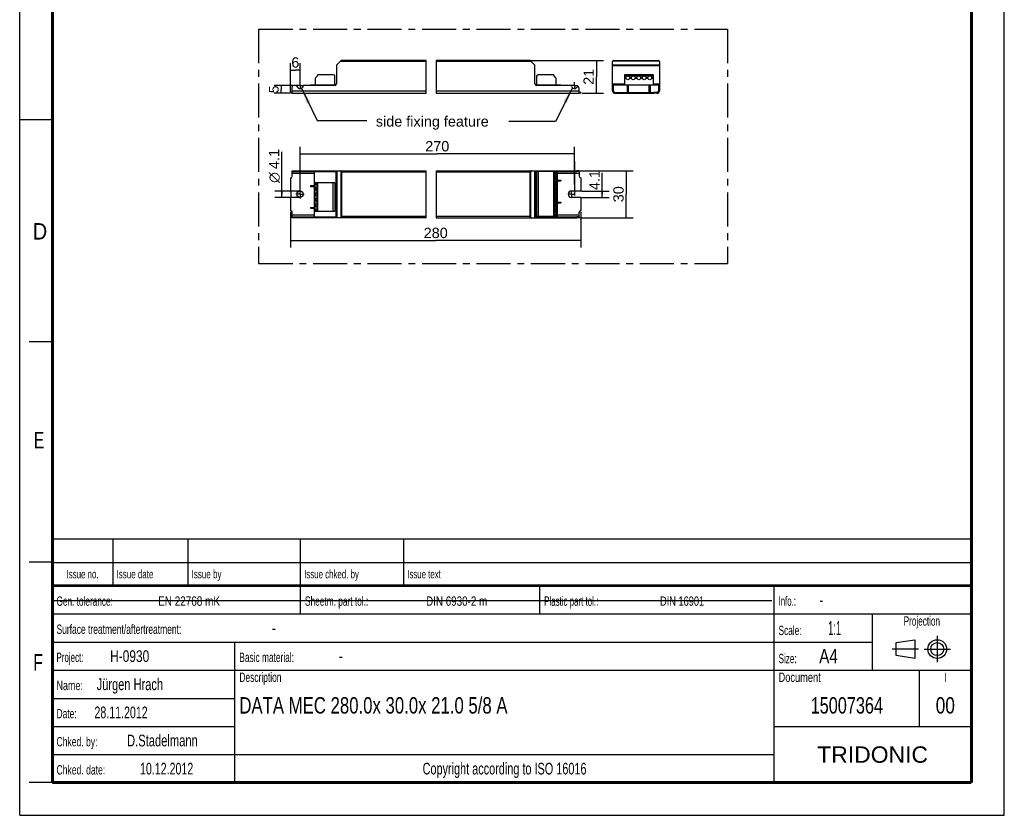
# Model space of a CAD drawing. Header units: millimetres. Extents: x 0 to 210, y 0 to 297.
# Tile 1 of 2: x 0 to 210, y 0 to 170. Entities that reach past the tile are written whole.
import ezdxf
from ezdxf.enums import TextEntityAlignment as Align

# ---------------------------------------------------------------- set-up
doc = ezdxf.new("R2010")
doc.units = ezdxf.units.MM
doc.header["$LTSCALE"] = 19.36
doc.linetypes.add('CENTER', pattern=[0.6, 0.375, -0.075, 0.075, -0.075])
doc.layers.get('0').update_dxf_attribs({"linetype": 'CONTINUOUS'})
for name, color, linetype in [('DEFAULT_1', 7, 'CENTER'), ('Z_AXIS', 7, 'CONTINUOUS'), ('Z_DIM_2D', 7, 'CONTINUOUS'), ('Z_NOTICE', 7, 'CONTINUOUS')]:
    doc.layers.add(name, color=color, linetype=linetype)
doc.styles.get("Standard").update_dxf_attribs({"font": 'txt', "width": 0.7})
doc.styles.add('TEXTSTYLE_2', font='txt', dxfattribs={"width": 0.75})
doc.styles.add('TEXTSTYLE_3', font='helveticaneueltw1g-ltcn.otf')
doc.styles.add('TEXTSTYLE_4', font='gdt', dxfattribs={"width": 0.7})
doc.styles.add('TEXTSTYLE_5', font='arial.ttf')
doc.dimstyles.new('DIMSTYLE_1', dxfattribs={"dimtxt": 2.2, "dimasz": 3.5, "dimexe": 0.18, "dimexo": 0.0625, "dimgap": 0.09, "dimtad": 1, "dimdec": 1, "dimlfac": 3, "dimdsep": 46, "dimtxsty": 'TEXTSTYLE_3', "dimblk": '_FILLED', "dimblk1": '_FILLED', "dimblk2": '_FILLED', "dimcen": 0.09, "dimclrt": 5, "dimadec": 0, "dimazin": 0, "dimtp": 0.1, "dimtm": 0.1, "dimtfac": 1, "dimtdec": 1, "dimtofl": 0, "dimtmove": 0, "dimatfit": 3, "dimldrblk": '_FILLED', "dimfxl": 1, "dimtolj": 1, "dimarcsym": 0})
doc.dimstyles.new('DIMSTYLE_2', dxfattribs={"dimtxt": 2.2, "dimasz": 3.5, "dimexe": 0.18, "dimexo": 0.0625, "dimgap": 0.09, "dimtad": 1, "dimdec": 1, "dimlfac": 3, "dimdsep": 46, "dimtxsty": 'TEXTSTYLE_3', "dimblk": '_FILLED', "dimblk1": '_FILLED', "dimblk2": '_FILLED', "dimcen": 0.09, "dimclrt": 5, "dimadec": 0, "dimazin": 0, "dimtp": 0.2, "dimtm": 0.2, "dimtfac": 1, "dimtdec": 1, "dimtofl": 0, "dimtmove": 0, "dimatfit": 3, "dimldrblk": '_FILLED', "dimfxl": 1, "dimtolj": 1, "dimarcsym": 0})
doc.dimstyles.new('DIMSTYLE_3', dxfattribs={"dimtxt": 2.2, "dimasz": 3.5, "dimexe": 0.18, "dimexo": 0.0625, "dimgap": 0.09, "dimtad": 1, "dimdec": 1, "dimlfac": 3, "dimdsep": 46, "dimtxsty": 'TEXTSTYLE_3', "dimblk": '_FILLED', "dimblk1": '_FILLED', "dimblk2": '_FILLED', "dimcen": 0.09, "dimclrt": 5, "dimadec": 0, "dimazin": 0, "dimtp": 0.5, "dimtm": 0.5, "dimtfac": 1, "dimtdec": 1, "dimtofl": 0, "dimtmove": 0, "dimatfit": 3, "dimldrblk": '_FILLED', "dimfxl": 1, "dimtolj": 1, "dimarcsym": 0})
doc.dimstyles.new('DIMSTYLE_4', dxfattribs={"dimtxt": 2.1, "dimasz": 3.5, "dimexe": 0.18, "dimexo": 0.0625, "dimgap": 0.09, "dimtad": 1, "dimdec": 1, "dimlfac": 3, "dimdsep": 46, "dimtxsty": 'TEXTSTYLE_3', "dimblk": '_FILLED', "dimblk1": '_FILLED', "dimblk2": '_FILLED', "dimcen": 0.09, "dimclrt": 5, "dimadec": 0, "dimazin": 0, "dimtp": 0.1, "dimtm": 0.1, "dimtfac": 1, "dimtdec": 1, "dimtofl": 0, "dimtmove": 0, "dimatfit": 3, "dimldrblk": '_FILLED', "dimfxl": 1, "dimtolj": 1, "dimarcsym": 0})
doc.dimstyles.get("Standard").update_dxf_attribs({"dimtxt": 3.5, "dimasz": 3.5, "dimexe": 0.18, "dimexo": 0.0625, "dimgap": 0.09, "dimtad": 1, "dimdec": 1, "dimdsep": 46, "dimtxsty": 'STANDARD', "dimblk": '_FILLED', "dimblk1": '_FILLED', "dimblk2": '_FILLED', "dimcen": 0.09, "dimclrt": 5, "dimadec": 0, "dimazin": 0, "dimtol": 1, "dimtp": 0.1, "dimtm": 0.1, "dimtfac": 1, "dimtdec": 1, "dimtofl": 0, "dimtmove": 0, "dimatfit": 3, "dimldrblk": '_FILLED', "dimfxl": 1, "dimtolj": 1, "dimarcsym": 0})

# ---------------------------------------------------------------- blocks, each defined once
blk = doc.blocks.new('SYMBOL_2_BL0', base_point=(192.31, 35.47))
at = {"color": 2, "linetype": 'CONTINUOUS'}
for p, q in [((186.91, 36.87), (190.91, 37.47)), ((186.91, 34.07), (186.91, 36.87)), ((190.91, 37.47), (190.91, 33.47)), ((190.91, 33.47), (186.91, 34.07))]:
    blk.add_line(p, q, dxfattribs=at)
for radius in [2, 1.4]:
    blk.add_circle((195.71, 35.47), radius, dxfattribs=at)
at = {"layer": 'DEFAULT_1', "color": 2, "linetype": 'CENTER'}
for p, q in [((195.71, 38.27), (195.71, 32.67)), ((191.71, 35.47), (186.11, 35.47)), ((192.91, 35.47), (198.5, 35.47))]:
    blk.add_line(p, q, dxfattribs=at)
blk = doc.blocks.new('*D0')
at = {"layer": 'Z_DIM_2D', "color": 2, "linetype": 'CONTINUOUS'}
for p, q in [((124.25, 132.52), (124.25, 137.09)), ((119.83, 133.2), (125.75, 133.2)), ((124.25, 133.2), (124.25, 132.52)), ((124.25, 131.84), (124.25, 132.52)), ((119.8, 131.84), (125.75, 131.84))]:
    blk.add_line(p, q, dxfattribs=at)
at = {"layer": 'Z_DIM_2D', "color": 5, "linetype": 'CONTINUOUS', "style": 'TEXTSTYLE_3'}
blk.add_text('4.1', height=2.2, rotation=90, dxfattribs=at).set_placement((123.7, 133.4))
blk = doc.blocks.new('_FILLED')
at = {"color": 0, "linetype": 'BYBLOCK'}
blk.add_solid([(0, 0), (-1, 0.125), (-1, -0.125)], dxfattribs=at)
blk = doc.blocks.new('_NONE')
blk = doc.blocks.new('*D1')
at = {"layer": 'Z_DIM_2D', "color": 2, "linetype": 'CONTINUOUS'}
for p, q in [((55.91, 132.52), (55.91, 141.58)), ((59.79, 133.2), (54.41, 133.2)), ((55.91, 133.2), (55.91, 132.52)), ((55.91, 131.84), (55.91, 132.52)), ((59.79, 131.84), (54.41, 131.84))]:
    blk.add_line(p, q, dxfattribs=at)
at = {"layer": 'Z_DIM_2D', "color": 5, "linetype": 'CONTINUOUS'}
for s, style, p in [('4.1', 'TEXTSTYLE_3', (55.36, 137.89)), ('n', 'TEXTSTYLE_4', (55.36, 134.95))]:
    blk.add_text(s, height=2.2, rotation=90, dxfattribs=dict(at, style=style)).set_placement(p)
blk = doc.blocks.new('*D2')
at = {"layer": 'Z_DIM_2D', "color": 2, "linetype": 'CONTINUOUS'}
for p, q in [((109.05, 161.07), (124.5, 161.07)), ((123, 161.07), (123, 157.57)), ((123, 154.07), (123, 157.57)), ((119.96, 154.07), (124.5, 154.07))]:
    blk.add_line(p, q, dxfattribs=at)
at = {"layer": 'Z_DIM_2D', "color": 5, "linetype": 'CONTINUOUS', "style": 'TEXTSTYLE_3'}
blk.add_text('21', height=2.2, rotation=90, dxfattribs=at).set_placement((122.45, 157.57), align=Align.CENTER)
blk = doc.blocks.new('*D3')
at = {"layer": 'Z_DIM_2D', "color": 2, "linetype": 'CONTINUOUS'}
for p, q in [((57.79, 154.34), (57.79, 160.49)), ((59.79, 156.38), (59.79, 160.49)), ((57.79, 158.99), (58.79, 158.99)), ((59.79, 158.99), (58.79, 158.99))]:
    blk.add_line(p, q, dxfattribs=at)
at = {"layer": 'Z_DIM_2D', "color": 5, "linetype": 'CONTINUOUS', "style": 'TEXTSTYLE_3'}
blk.add_text('6', height=2.2, dxfattribs=at).set_placement((58.79, 159.54), align=Align.CENTER)
blk = doc.blocks.new('*D4')
at = {"layer": 'Z_DIM_2D', "color": 2, "linetype": 'CONTINUOUS'}
for p, q in [((57.79, 128.79), (57.79, 121.12)), ((119.67, 128.79), (119.67, 121.12)), ((57.79, 122.62), (88.73, 122.62)), ((119.67, 122.62), (88.73, 122.62))]:
    blk.add_line(p, q, dxfattribs=at)
at = {"layer": 'Z_DIM_2D', "color": 5, "linetype": 'CONTINUOUS', "style": 'TEXTSTYLE_3'}
blk.add_text('280', height=2.2, dxfattribs=at).set_placement((88.73, 123.17), align=Align.CENTER)
blk = doc.blocks.new('*D5')
at = {"layer": 'Z_DIM_2D', "color": 2, "linetype": 'CONTINUOUS'}
for p, q in [((119.5, 137.52), (130.86, 137.52)), ((129.36, 137.52), (129.36, 132.52)), ((129.36, 127.52), (129.36, 132.52)), ((119.49, 127.52), (130.86, 127.52))]:
    blk.add_line(p, q, dxfattribs=at)
at = {"layer": 'Z_DIM_2D', "color": 5, "linetype": 'CONTINUOUS', "style": 'TEXTSTYLE_3'}
blk.add_text('30', height=2.2, rotation=90, dxfattribs=at).set_placement((128.81, 132.52), align=Align.CENTER)
blk = doc.blocks.new('*D6')
at = {"layer": 'Z_DIM_2D', "color": 2, "linetype": 'CONTINUOUS'}
for p, q in [((59.79, 133.4), (59.79, 142.61)), ((59.79, 141.11), (89.06, 141.11)), ((118.33, 141.11), (89.06, 141.11)), ((118.33, 134.62), (118.33, 142.61))]:
    blk.add_line(p, q, dxfattribs=at)
at = {"layer": 'Z_DIM_2D', "color": 5, "linetype": 'CONTINUOUS', "style": 'TEXTSTYLE_3'}
blk.add_text('270', height=2.2, dxfattribs=at).set_placement((89.06, 141.66), align=Align.CENTER)
blk = doc.blocks.new('*D7')
at = {"layer": 'Z_DIM_2D', "color": 2, "linetype": 'CONTINUOUS'}
for p, q in [((58.26, 155.74), (54.27, 155.74)), ((55.77, 155.74), (55.77, 154.9)), ((57.65, 154.07), (54.27, 154.07)), ((55.77, 154.07), (55.77, 154.9))]:
    blk.add_line(p, q, dxfattribs=at)
at = {"layer": 'Z_DIM_2D', "color": 5, "linetype": 'CONTINUOUS', "style": 'TEXTSTYLE_3'}
blk.add_text('5', height=2.1, rotation=90, dxfattribs=at).set_placement((55.24, 154.9), align=Align.CENTER)

msp = doc.modelspace()

# ---------------------------------------------------------------- linework, layer by layer
at = {"color": 2, "linetype": 'CONTINUOUS'}
for p, q in [((0, 0), (0, 297)), ((210, 0), (210, 297)), ((86.707, 154.069), (86.707, 161.069)), ((88.818, 161.069), (88.818, 154.069)), ((0, 148.5), (7, 148.5)), ((86.707, 127.52), (86.707, 137.52)), ((88.818, 137.52), (88.818, 127.52)), ((7, 101), (2, 101)), ((6.914, 48.96), (6.914, 58.96)), ((6.914, 58.96), (202.914, 58.96)), ((19.914, 48.96), (19.914, 58.96)), ((35.914, 48.96), (35.914, 58.96)), ((59.914, 48.96), (59.914, 58.96)), ((81.914, 48.96), (81.914, 58.96)), ((202.914, 48.96), (202.914, 58.96)), ((7, 54), (2, 54)), ((6.914, 53.96), (202.914, 53.96)), ((6.914, 6.96), (6.914, 48.96)), ((6.914, 48.96), (202.914, 48.96)), ((6.914, 48.96), (202.914, 48.96)), ((59.914, 42.96), (59.914, 48.96)), ((110.914, 42.96), (110.914, 48.96)), ((160.914, 6.96), (160.914, 48.96)), ((202.914, 6.96), (202.914, 48.96)), ((6.914, 42.96), (202.914, 42.96)), ((181.914, 30.96), (181.914, 42.96)), ((6.914, 36.96), (181.914, 36.96)), ((45.914, 6.96), (45.914, 36.96)), ((6.914, 30.96), (202.914, 30.96)), ((191.914, 18.96), (191.914, 30.96)), ((6.914, 24.96), (45.914, 24.96)), ((6.914, 18.96), (45.914, 18.96)), ((160.914, 18.96), (202.914, 18.96)), ((6.914, 12.96), (160.914, 12.96)), ((7, 7), (2, 7)), ((6.914, 6.96), (202.914, 6.96)), ((0, 0), (210, 0))]:
    msp.add_line(p, q, dxfattribs=at)
at = {"color": 7, "linetype": 'CONTINUOUS'}
for p, q in [((67.552, 159.972), (67.552, 156.069)), ((67.62, 160.137), (68.484, 161)), ((86.707, 161.069), (68.649, 161.069)), ((108.805, 161.069), (88.818, 161.069)), ((108.97, 161), (109.833, 160.137)), ((109.902, 156.069), (109.902, 159.972)), ((126.452, 154.602), (126.452, 160.835)), ((126.685, 161.069), (136.218, 161.069)), ((136.452, 160.835), (136.452, 154.602)), ((58.119, 154.069), (58.119, 155.402)), ((58.969, 155.735), (58.452, 155.735)), ((67.219, 155.735), (60.602, 155.735)), ((62.035, 155.769), (62.035, 155.735)), ((62.102, 155.835), (62.785, 155.835)), ((62.785, 155.885), (62.785, 155.735)), ((62.785, 155.885), (67.497, 155.885)), ((109.956, 155.885), (114.668, 155.885)), ((117.518, 155.735), (110.235, 155.735)), ((114.668, 155.885), (114.668, 155.735)), ((114.668, 155.835), (115.352, 155.835)), ((115.418, 155.735), (115.418, 155.769)), ((126.452, 155.735), (126.618, 155.735)), ((126.618, 154.602), (126.618, 155.885)), ((126.618, 155.885), (136.285, 155.885)), ((129.618, 154.235), (129.618, 155.835)), ((129.618, 155.835), (129.785, 155.835)), ((129.785, 155.835), (129.785, 154.235)), ((134.285, 155.835), (134.452, 155.835)), ((134.285, 154.235), (134.285, 155.835)), ((134.452, 155.835), (134.452, 154.235)), ((136.285, 154.602), (136.285, 155.885)), ((136.285, 155.735), (136.452, 155.735)), ((58.119, 154.069), (86.707, 154.069)), ((88.818, 154.069), (119.335, 154.069)), ((119.335, 154.069), (119.335, 155.158)), ((126.985, 154.235), (127.618, 154.235)), ((126.985, 154.069), (127.618, 154.069)), ((135.918, 154.235), (135.285, 154.235)), ((135.918, 154.069), (135.285, 154.069)), ((58.119, 136.353), (58.119, 137.52)), ((58.119, 137.52), (86.707, 137.52)), ((58.119, 137.353), (67.497, 137.353)), ((62.785, 137.353), (62.785, 127.686)), ((67.497, 127.686), (67.497, 137.353)), ((67.552, 137.52), (67.552, 127.52)), ((88.818, 137.52), (118.857, 137.52)), ((109.902, 137.52), (109.902, 127.52)), ((109.956, 137.353), (109.956, 127.686)), ((109.956, 137.353), (110.235, 137.353)), ((114.668, 137.353), (118.857, 137.353)), ((114.668, 137.353), (114.668, 127.686)), ((119.335, 137.353), (119.335, 136.353)), ((114.668, 135.52), (115.418, 135.52)), ((114.668, 135.353), (115.418, 135.353)), ((115.418, 135.52), (115.418, 135.353)), ((62.035, 134.353), (62.035, 134.186)), ((62.035, 134.353), (62.785, 134.353)), ((62.035, 134.186), (62.785, 134.186)), ((114.668, 130.853), (115.418, 130.853)), ((114.668, 130.686), (115.418, 130.686)), ((115.418, 130.853), (115.418, 130.686)), ((58.119, 127.52), (58.119, 128.686)), ((62.035, 129.686), (62.035, 129.52)), ((62.035, 129.686), (62.785, 129.686)), ((62.035, 129.52), (62.785, 129.52)), ((119.335, 127.686), (119.335, 128.686)), ((58.119, 127.686), (67.497, 127.686)), ((86.707, 127.52), (58.119, 127.52)), ((88.818, 127.52), (118.857, 127.52)), ((109.956, 127.686), (118.857, 127.686)), ((7.1, 45.829), (160.431, 45.819))]:
    msp.add_line(p, q, dxfattribs=at)
at = {"color": 9, "linetype": 'CONTINUOUS'}
for p, q in [((86.707, 160.835), (68.319, 160.835)), ((109.135, 160.835), (88.818, 160.835)), ((126.452, 160.137), (136.452, 160.137)), ((126.452, 159.972), (136.452, 159.972)), ((126.52, 161), (136.383, 161)), ((126.452, 156.069), (129.002, 156.069)), ((126.452, 155.402), (126.618, 155.402)), ((129.618, 155.769), (129.785, 155.769)), ((134.285, 155.769), (134.452, 155.769)), ((135.135, 156.069), (136.452, 156.069)), ((136.285, 155.402), (136.452, 155.402)), ((58.119, 154.602), (86.707, 154.602)), ((88.818, 154.602), (119.335, 154.602)), ((58.119, 136.986), (62.785, 136.986)), ((58.452, 137.52), (58.452, 137.353)), ((58.969, 137.353), (58.969, 137.52)), ((59.132, 137.353), (59.132, 137.52)), ((60.439, 137.52), (60.439, 137.353)), ((60.602, 137.52), (60.602, 137.353)), ((67.219, 137.52), (67.219, 137.353)), ((67.62, 137.52), (67.62, 127.52)), ((68.484, 137.451), (68.484, 127.588)), ((68.649, 137.286), (68.649, 127.753)), ((68.649, 137.286), (86.707, 137.286)), ((88.818, 137.286), (108.805, 137.286)), ((108.805, 137.286), (108.805, 127.753)), ((108.97, 137.451), (108.97, 127.588)), ((109.833, 137.52), (109.833, 127.52)), ((110.235, 137.37), (110.235, 137.52)), ((114.668, 136.986), (119.335, 136.986)), ((117.518, 137.353), (117.518, 137.52)), ((117.682, 137.353), (117.682, 137.52)), ((115.352, 135.52), (115.352, 135.353)), ((62.102, 134.353), (62.102, 134.186)), ((115.352, 130.853), (115.352, 130.686)), ((62.102, 129.686), (62.102, 129.52)), ((62.785, 128.053), (58.119, 128.053)), ((58.452, 127.686), (58.452, 127.52)), ((58.969, 127.52), (58.969, 127.686)), ((59.132, 127.52), (59.132, 127.686)), ((60.439, 127.686), (60.439, 127.52)), ((60.602, 127.686), (60.602, 127.52)), ((67.219, 127.686), (67.219, 127.52)), ((86.707, 127.753), (68.649, 127.753)), ((108.805, 127.753), (88.818, 127.753)), ((110.235, 127.52), (110.235, 127.686)), ((119.335, 128.053), (114.668, 128.053)), ((117.518, 127.52), (117.518, 127.686)), ((117.682, 127.52), (117.682, 127.686))]:
    msp.add_line(p, q, dxfattribs=at)
at = {"color": 7, "linetype": 'CONTINUOUS'}
for points, const_width in [([(7, 7), (7, 290)], 0.7), ([(203, 7), (203, 290)], 0.7), ([(7, 49), (203, 49)], 0.5), ([(7, 7), (203, 7)], 0.7)]:
    msp.add_lwpolyline(points, dxfattribs=dict(at, const_width=const_width))
for points in [[(68.484, 137.451), (68.462, 137.47), (68.439, 137.487), (68.412, 137.5), (68.383, 137.511), (68.352, 137.517), (68.319, 137.52)], [(68.535, 137.4), (68.508, 137.426), (68.484, 137.451)], [(68.649, 137.286), (68.62, 137.316), (68.591, 137.344), (68.535, 137.4)], [(108.919, 137.4), (108.863, 137.344), (108.834, 137.315), (108.805, 137.286)], [(108.97, 137.451), (108.945, 137.427), (108.919, 137.4)], [(109.135, 137.52), (109.102, 137.517), (109.071, 137.511), (109.042, 137.5), (109.015, 137.487), (108.991, 137.47), (108.97, 137.451)], [(68.319, 127.52), (68.352, 127.522), (68.383, 127.529), (68.412, 127.539), (68.439, 127.553), (68.462, 127.569), (68.484, 127.588)], [(68.535, 127.639), (68.509, 127.613), (68.484, 127.588)], [(68.649, 127.753), (68.62, 127.724), (68.591, 127.695), (68.535, 127.639)], [(108.805, 127.753), (108.834, 127.724), (108.863, 127.695), (108.919, 127.639)], [(108.919, 127.639), (108.945, 127.613), (108.97, 127.588)], [(108.97, 127.588), (108.991, 127.569), (109.015, 127.553), (109.042, 127.539), (109.071, 127.529), (109.102, 127.522), (109.135, 127.52)]]:
    msp.add_lwpolyline(points, dxfattribs=at)
for centre, radius, start, end in [((67.785, 159.972), 0.233, 135, 180), ((68.649, 160.835), 0.233, 90, 135), ((108.805, 160.835), 0.233, 45, 90), ((109.668, 159.972), 0.233, 0, 45), ((126.685, 160.835), 0.233, 90, 180), ((136.218, 160.835), 0.233, 0, 90), ((58.452, 155.402), 0.333, 90, 180), ((58.969, 155.569), 0.167, 11.53696, 90), ((59.785, 155.735), 0.667, 191.53696, 348.46304), ((60.602, 155.569), 0.167, 90, 168.46304), ((62.102, 155.769), 0.0667, 90, 180), ((67.219, 156.069), 0.333, 270, 360), ((110.235, 156.069), 0.333, 180, 270), ((115.352, 155.769), 0.0667, 0, 90), ((117.518, 155.569), 0.167, 11.53696, 90), ((118.335, 155.735), 0.667, 191.53696, 321.61591), ((126.985, 154.602), 0.533, 180, 270), ((126.985, 154.602), 0.367, 180, 270), ((135.918, 154.602), 0.533, 270, 360), ((135.918, 154.602), 0.367, 270, 360)]:
    msp.add_arc(centre, radius, start, end, dxfattribs=at)
at = {"layer": 'DEFAULT_1', "color": 5, "linetype": 'CENTER'}
for p, q in [((50.967, 167.757), (50.967, 117.744)), ((50.967, 167.757), (150.982, 167.757)), ((150.982, 167.757), (150.982, 117.744)), ((50.967, 117.744), (150.982, 117.744))]:
    msp.add_line(p, q, dxfattribs=at)
at = {"layer": 'Z_AXIS', "color": 7, "linetype": 'CONTINUOUS'}
for p, q in [((63.489, 157.79), (63.15, 157.45)), ((63.519, 157.952), (63.519, 157.86)), ((66.885, 158.019), (63.585, 158.019)), ((67.219, 155.885), (67.219, 157.685)), ((110.235, 157.685), (110.235, 155.885)), ((113.868, 158.019), (110.568, 158.019)), ((113.935, 157.86), (113.935, 157.952)), ((114.304, 157.449), (113.964, 157.789)), ((129.002, 158.019), (129.002, 155.885)), ((135.135, 158.019), (129.002, 158.019)), ((135.135, 158.019), (135.135, 155.885)), ((63.052, 157.214), (63.052, 155.885)), ((114.402, 155.885), (114.402, 157.214)), ((57.785, 154.069), (57.785, 154.235)), ((58.119, 154.235), (57.785, 154.235)), ((58.119, 154.069), (57.785, 154.069)), ((119.668, 154.235), (119.335, 154.235)), ((119.668, 154.069), (119.335, 154.069)), ((119.668, 154.235), (119.668, 154.069)), ((127.618, 154.235), (135.285, 154.235)), ((127.618, 154.069), (135.285, 154.069)), ((127.952, 154.069), (127.952, 154.235)), ((130.768, 154.069), (130.768, 154.235)), ((132.135, 154.069), (132.135, 154.235)), ((134.952, 154.069), (134.952, 154.235)), ((110.235, 137.37), (110.235, 127.736)), ((114.402, 137.37), (110.235, 137.37)), ((113.935, 137.37), (113.935, 127.736)), ((114.402, 127.736), (114.402, 137.37)), ((114.402, 137.353), (114.668, 137.353)), ((119.335, 137.52), (118.857, 137.52)), ((118.857, 137.353), (118.857, 137.52)), ((119.335, 137.353), (118.857, 137.353)), ((119.335, 137.52), (119.335, 137.353)), ((57.785, 136.02), (57.785, 133.203)), ((63.052, 128.836), (63.052, 134.97)), ((67.219, 134.97), (63.052, 134.97)), ((63.519, 128.836), (63.519, 134.97)), ((67.219, 134.97), (67.219, 128.836)), ((119.668, 136.02), (119.668, 133.203)), ((57.785, 133.203), (57.819, 133.203)), ((57.885, 131.903), (57.885, 133.136)), ((119.668, 133.203), (117.668, 133.203)), ((57.785, 131.836), (57.785, 129.02)), ((57.785, 131.836), (57.819, 131.836)), ((119.668, 131.836), (117.668, 131.836)), ((119.668, 131.836), (119.668, 129.02)), ((67.219, 128.836), (63.052, 128.836)), ((114.402, 127.736), (110.235, 127.736)), ((119.335, 127.686), (118.857, 127.686)), ((118.857, 127.52), (118.857, 127.686)), ((119.335, 127.52), (118.857, 127.52)), ((119.335, 127.686), (119.335, 127.52))]:
    msp.add_line(p, q, dxfattribs=at)
at = {"layer": 'Z_AXIS', "color": 9, "linetype": 'CONTINUOUS'}
for p, q in [((135.135, 157.952), (129.002, 157.952)), ((135.135, 157.86), (129.002, 157.86)), ((135.135, 157.79), (129.002, 157.79)), ((129.314, 157.45), (129.002, 157.45)), ((129.326, 157.214), (129.002, 157.214)), ((130.493, 157.214), (130.077, 157.214)), ((130.48, 157.45), (130.089, 157.45)), ((131.659, 157.214), (131.244, 157.214)), ((131.647, 157.45), (131.256, 157.45)), ((132.826, 157.214), (132.41, 157.214)), ((132.814, 157.45), (132.423, 157.45)), ((133.993, 157.214), (133.577, 157.214)), ((133.98, 157.45), (133.589, 157.45)), ((135.135, 157.214), (134.744, 157.214)), ((135.135, 157.45), (134.756, 157.45)), ((127.618, 154.235), (127.618, 154.069)), ((130.835, 154.235), (130.835, 154.069)), ((132.068, 154.235), (132.068, 154.069)), ((135.285, 154.235), (135.285, 154.069)), ((110.568, 137.37), (110.568, 127.736)), ((113.868, 137.37), (113.868, 127.736)), ((113.964, 137.37), (113.964, 127.736)), ((114.304, 137.37), (114.304, 136.974)), ((63.15, 134.658), (63.15, 134.97)), ((63.489, 128.836), (63.489, 134.97)), ((63.585, 128.836), (63.585, 134.97)), ((66.885, 128.836), (66.885, 134.97)), ((114.304, 136.232), (114.304, 135.807)), ((114.304, 135.066), (114.304, 134.641)), ((63.15, 133.491), (63.15, 133.882)), ((63.15, 132.324), (63.15, 132.715)), ((114.304, 133.899), (114.304, 133.474)), ((114.304, 132.732), (114.304, 132.307)), ((63.15, 131.158), (63.15, 131.549)), ((63.15, 129.991), (63.15, 130.382)), ((114.304, 131.566), (114.304, 131.141)), ((114.304, 130.399), (114.304, 129.974)), ((63.15, 128.836), (63.15, 129.215)), ((114.304, 129.232), (114.304, 128.807)), ((114.304, 128.066), (114.304, 127.736))]:
    msp.add_line(p, q, dxfattribs=at)
at = {"layer": 'Z_AXIS', "color": 7, "linetype": 'CENTER'}
for p, q in [((59.785, 155.735), (59.115, 155.735)), ((59.785, 155.735), (59.785, 156.406)), ((59.785, 155.735), (59.785, 155.065)), ((59.785, 155.735), (60.456, 155.735)), ((118.335, 155.735), (117.633, 155.735)), ((118.335, 155.735), (118.335, 156.437)), ((118.335, 155.735), (119.037, 155.735)), ((118.335, 155.735), (118.335, 155.033)), ((118.335, 139.52), (118.335, 131.306)), ((59.785, 132.52), (58.903, 132.52)), ((59.785, 132.52), (59.785, 133.402)), ((59.785, 132.52), (59.785, 131.637)), ((59.785, 132.52), (60.668, 132.52)), ((117.668, 132.52), (116.885, 132.52)), ((117.668, 132.52), (117.668, 133.303)), ((117.668, 132.52), (118.451, 132.52)), ((117.668, 132.52), (117.668, 131.737))]:
    msp.add_line(p, q, dxfattribs=at)
at = {"layer": 'Z_AXIS', "color": 7, "linetype": 'CONTINUOUS'}
for points in [[(114.304, 136.974), (114.263, 136.96), (114.226, 136.944), (114.191, 136.924), (114.16, 136.901), (114.132, 136.875), (114.107, 136.848), (114.085, 136.819), (114.066, 136.789), (114.051, 136.759), (114.039, 136.728), (114.03, 136.697), (114.023, 136.665), (114.019, 136.634), (114.018, 136.603)], [(114.018, 136.603), (114.019, 136.572), (114.023, 136.541), (114.03, 136.51), (114.039, 136.479), (114.051, 136.447), (114.066, 136.417), (114.085, 136.387), (114.107, 136.358), (114.132, 136.331), (114.16, 136.306), (114.191, 136.283), (114.226, 136.263), (114.263, 136.246), (114.304, 136.232)], [(114.371, 136.986), (114.364, 136.986), (114.348, 136.984), (114.327, 136.98), (114.304, 136.974)], [(114.402, 136.961), (114.4, 136.971), (114.395, 136.979), (114.388, 136.984), (114.377, 136.986), (114.371, 136.986)], [(63.052, 134.645), (63.053, 134.653), (63.055, 134.659), (63.059, 134.664), (63.065, 134.667), (63.073, 134.669), (63.082, 134.67)], [(63.082, 134.67), (63.095, 134.669), (63.111, 134.667)], [(63.111, 134.667), (63.129, 134.663), (63.15, 134.658)], [(63.15, 133.882), (63.196, 133.897), (63.238, 133.916), (63.277, 133.939), (63.312, 133.966), (63.343, 133.995), (63.369, 134.027), (63.392, 134.06), (63.411, 134.094), (63.426, 134.129), (63.438, 134.164), (63.446, 134.199), (63.45, 134.234), (63.452, 134.269), (63.45, 134.305), (63.446, 134.34), (63.438, 134.375), (63.426, 134.41), (63.411, 134.445), (63.393, 134.479), (63.37, 134.513), (63.343, 134.544), (63.312, 134.574), (63.277, 134.6), (63.239, 134.623), (63.196, 134.643), (63.15, 134.658)], [(114.304, 135.807), (114.263, 135.794), (114.226, 135.777), (114.191, 135.757), (114.16, 135.734), (114.132, 135.709), (114.107, 135.681), (114.085, 135.653), (114.066, 135.623), (114.051, 135.592), (114.039, 135.561), (114.03, 135.53), (114.023, 135.499), (114.019, 135.468), (114.018, 135.436)], [(114.018, 135.436), (114.019, 135.405), (114.023, 135.374), (114.03, 135.343), (114.039, 135.312), (114.051, 135.281), (114.066, 135.25), (114.085, 135.22), (114.107, 135.191), (114.132, 135.164), (114.16, 135.139), (114.191, 135.116), (114.226, 135.096), (114.263, 135.079), (114.304, 135.066)], [(114.304, 134.641), (114.263, 134.627), (114.226, 134.61), (114.191, 134.59), (114.16, 134.567), (114.132, 134.542), (114.107, 134.515), (114.085, 134.486), (114.066, 134.456), (114.051, 134.425), (114.039, 134.394), (114.03, 134.363), (114.023, 134.332), (114.019, 134.301), (114.018, 134.27)], [(114.304, 136.232), (114.318, 136.229), (114.332, 136.226), (114.344, 136.223), (114.355, 136.221), (114.366, 136.22), (114.371, 136.22)], [(114.371, 135.82), (114.364, 135.819), (114.348, 135.817), (114.327, 135.813), (114.304, 135.807)], [(114.304, 135.066), (114.318, 135.062), (114.332, 135.059), (114.344, 135.056), (114.355, 135.054), (114.366, 135.053), (114.371, 135.053)], [(114.371, 134.653), (114.364, 134.653), (114.348, 134.651), (114.327, 134.647), (114.304, 134.641)], [(114.371, 136.22), (114.375, 136.22), (114.383, 136.221), (114.389, 136.223), (114.395, 136.226), (114.398, 136.231), (114.401, 136.238), (114.402, 136.246)], [(114.402, 135.794), (114.4, 135.805), (114.395, 135.813), (114.388, 135.817), (114.377, 135.82), (114.371, 135.82)], [(114.371, 135.053), (114.375, 135.053), (114.383, 135.054), (114.389, 135.056), (114.395, 135.06), (114.398, 135.064), (114.401, 135.071), (114.402, 135.079)], [(114.402, 134.627), (114.4, 134.638), (114.395, 134.646), (114.388, 134.651), (114.377, 134.653), (114.371, 134.653)], [(63.082, 133.87), (63.073, 133.87), (63.065, 133.872), (63.059, 133.876), (63.055, 133.88), (63.053, 133.887), (63.052, 133.894)], [(63.052, 133.479), (63.053, 133.486), (63.055, 133.493), (63.059, 133.497), (63.065, 133.501), (63.073, 133.503), (63.082, 133.503)], [(63.082, 132.703), (63.073, 132.704), (63.065, 132.706), (63.059, 132.709), (63.055, 132.714), (63.053, 132.72), (63.052, 132.728)], [(63.052, 132.312), (63.053, 132.32), (63.055, 132.326), (63.059, 132.331), (63.065, 132.334), (63.073, 132.336), (63.082, 132.336)], [(63.111, 133.873), (63.095, 133.871), (63.082, 133.87)], [(63.082, 133.503), (63.095, 133.502), (63.111, 133.5)], [(63.111, 132.706), (63.095, 132.704), (63.082, 132.703)], [(63.082, 132.336), (63.095, 132.336), (63.111, 132.333)], [(63.15, 133.882), (63.129, 133.877), (63.111, 133.873)], [(63.111, 133.5), (63.129, 133.496), (63.15, 133.491)], [(63.15, 132.715), (63.129, 132.71), (63.111, 132.706)], [(63.111, 132.333), (63.129, 132.329), (63.15, 132.324)], [(63.15, 132.715), (63.196, 132.73), (63.238, 132.749), (63.277, 132.773), (63.312, 132.799), (63.343, 132.828), (63.369, 132.86), (63.392, 132.893), (63.411, 132.927), (63.426, 132.962), (63.438, 132.997), (63.446, 133.032), (63.45, 133.068), (63.452, 133.103), (63.45, 133.138), (63.446, 133.173), (63.438, 133.208), (63.426, 133.243), (63.411, 133.278), (63.393, 133.313), (63.37, 133.346), (63.343, 133.377), (63.312, 133.407), (63.277, 133.434), (63.239, 133.457), (63.196, 133.476), (63.15, 133.491)], [(63.15, 131.549), (63.196, 131.564), (63.238, 131.583), (63.277, 131.606), (63.312, 131.632), (63.343, 131.662), (63.369, 131.693), (63.392, 131.726), (63.411, 131.761), (63.426, 131.795), (63.438, 131.831), (63.446, 131.866), (63.45, 131.901), (63.452, 131.936), (63.45, 131.971), (63.446, 132.006), (63.438, 132.042), (63.426, 132.077), (63.411, 132.112), (63.393, 132.146), (63.37, 132.179), (63.343, 132.211), (63.312, 132.24), (63.277, 132.267), (63.239, 132.29), (63.196, 132.309), (63.15, 132.324)], [(114.018, 134.27), (114.019, 134.239), (114.023, 134.208), (114.03, 134.176), (114.039, 134.145), (114.051, 134.114), (114.066, 134.083), (114.085, 134.054), (114.107, 134.025), (114.132, 133.998), (114.16, 133.972), (114.191, 133.949), (114.226, 133.929), (114.263, 133.913), (114.304, 133.899)], [(114.304, 133.474), (114.263, 133.46), (114.226, 133.444), (114.191, 133.424), (114.16, 133.401), (114.132, 133.375), (114.107, 133.348), (114.085, 133.319), (114.066, 133.289), (114.051, 133.259), (114.039, 133.228), (114.03, 133.197), (114.023, 133.165), (114.019, 133.134), (114.018, 133.103)], [(114.018, 133.103), (114.019, 133.072), (114.023, 133.041), (114.03, 133.01), (114.039, 132.979), (114.051, 132.947), (114.066, 132.917), (114.085, 132.887), (114.107, 132.858), (114.132, 132.831), (114.16, 132.806), (114.191, 132.783), (114.226, 132.763), (114.263, 132.746), (114.304, 132.732)], [(114.304, 132.307), (114.263, 132.294), (114.226, 132.277), (114.191, 132.257), (114.16, 132.234), (114.132, 132.209), (114.107, 132.181), (114.085, 132.153), (114.066, 132.123), (114.051, 132.092), (114.039, 132.061), (114.03, 132.03), (114.023, 131.999), (114.019, 131.968), (114.018, 131.936)], [(114.304, 133.899), (114.318, 133.895), (114.332, 133.892), (114.344, 133.89), (114.355, 133.888), (114.366, 133.887), (114.371, 133.886)], [(114.371, 133.486), (114.364, 133.486), (114.348, 133.484), (114.327, 133.48), (114.304, 133.474)], [(114.304, 132.732), (114.318, 132.729), (114.332, 132.726), (114.344, 132.723), (114.355, 132.721), (114.366, 132.72), (114.371, 132.72)], [(114.304, 132.307), (114.327, 132.313), (114.348, 132.317), (114.364, 132.319), (114.371, 132.32)], [(114.371, 133.886), (114.375, 133.887), (114.383, 133.887), (114.389, 133.89), (114.395, 133.893), (114.398, 133.898), (114.401, 133.904), (114.402, 133.912)], [(114.402, 133.461), (114.4, 133.471), (114.395, 133.479), (114.388, 133.484), (114.377, 133.486), (114.371, 133.486)], [(114.371, 132.72), (114.375, 132.72), (114.383, 132.721), (114.389, 132.723), (114.395, 132.726), (114.398, 132.731), (114.401, 132.738), (114.402, 132.746)], [(114.371, 132.32), (114.377, 132.32), (114.388, 132.317), (114.395, 132.313), (114.4, 132.305), (114.402, 132.294)], [(63.082, 131.536), (63.073, 131.537), (63.065, 131.539), (63.059, 131.542), (63.055, 131.547), (63.053, 131.553), (63.052, 131.561)], [(63.052, 131.145), (63.053, 131.153), (63.055, 131.159), (63.059, 131.164), (63.065, 131.167), (63.073, 131.169), (63.082, 131.17)], [(63.082, 130.37), (63.073, 130.37), (63.065, 130.372), (63.059, 130.376), (63.055, 130.38), (63.053, 130.387), (63.052, 130.394)], [(63.111, 131.54), (63.095, 131.537), (63.082, 131.536)], [(63.082, 131.17), (63.095, 131.169), (63.111, 131.167)], [(63.111, 130.373), (63.095, 130.371), (63.082, 130.37)], [(63.15, 131.549), (63.129, 131.543), (63.111, 131.54)], [(63.111, 131.167), (63.129, 131.163), (63.15, 131.158)], [(63.15, 130.382), (63.129, 130.377), (63.111, 130.373)], [(63.15, 130.382), (63.196, 130.397), (63.238, 130.416), (63.277, 130.439), (63.312, 130.466), (63.343, 130.495), (63.369, 130.527), (63.392, 130.56), (63.411, 130.594), (63.426, 130.629), (63.438, 130.664), (63.446, 130.699), (63.45, 130.734), (63.452, 130.769), (63.45, 130.805), (63.446, 130.84), (63.438, 130.875), (63.426, 130.91), (63.411, 130.945), (63.393, 130.979), (63.37, 131.013), (63.343, 131.044), (63.312, 131.074), (63.277, 131.1), (63.239, 131.123), (63.196, 131.143), (63.15, 131.158)], [(114.018, 131.936), (114.019, 131.905), (114.023, 131.874), (114.03, 131.843), (114.039, 131.812), (114.051, 131.781), (114.066, 131.75), (114.085, 131.72), (114.107, 131.691), (114.132, 131.664), (114.16, 131.639), (114.191, 131.616), (114.226, 131.596), (114.263, 131.579), (114.304, 131.566)], [(114.304, 131.141), (114.263, 131.127), (114.226, 131.11), (114.191, 131.09), (114.16, 131.067), (114.132, 131.042), (114.107, 131.015), (114.085, 130.986), (114.066, 130.956), (114.051, 130.925), (114.039, 130.894), (114.03, 130.863), (114.023, 130.832), (114.019, 130.801), (114.018, 130.77)], [(114.018, 130.77), (114.019, 130.739), (114.023, 130.708), (114.03, 130.676), (114.039, 130.645), (114.051, 130.614), (114.066, 130.583), (114.085, 130.554), (114.107, 130.525), (114.132, 130.498), (114.16, 130.472), (114.191, 130.449), (114.226, 130.429), (114.263, 130.413), (114.304, 130.399)], [(114.371, 131.553), (114.366, 131.553), (114.355, 131.554), (114.344, 131.556), (114.332, 131.559), (114.318, 131.562), (114.304, 131.566)], [(114.304, 131.141), (114.327, 131.147), (114.348, 131.151), (114.364, 131.153), (114.371, 131.153)], [(114.371, 130.386), (114.366, 130.387), (114.355, 130.388), (114.344, 130.39), (114.332, 130.392), (114.318, 130.395), (114.304, 130.399)], [(114.402, 131.579), (114.401, 131.571), (114.398, 131.564), (114.395, 131.56), (114.389, 131.556), (114.383, 131.554), (114.375, 131.553), (114.371, 131.553)], [(114.371, 131.153), (114.377, 131.153), (114.388, 131.151), (114.395, 131.146), (114.4, 131.138), (114.402, 131.127)], [(114.402, 130.412), (114.401, 130.404), (114.398, 130.398), (114.395, 130.393), (114.389, 130.39), (114.383, 130.387), (114.375, 130.387), (114.371, 130.386)], [(63.052, 129.979), (63.053, 129.986), (63.055, 129.993), (63.059, 129.997), (63.065, 130.001), (63.073, 130.003), (63.082, 130.003)], [(63.082, 129.203), (63.073, 129.204), (63.065, 129.206), (63.059, 129.209), (63.055, 129.214), (63.053, 129.22), (63.052, 129.228)], [(63.082, 130.003), (63.095, 130.002), (63.111, 130)], [(63.111, 129.206), (63.095, 129.204), (63.082, 129.203)], [(63.111, 130), (63.129, 129.996), (63.15, 129.991)], [(63.15, 129.215), (63.129, 129.21), (63.111, 129.206)], [(63.15, 129.215), (63.196, 129.23), (63.238, 129.249), (63.277, 129.273), (63.312, 129.299), (63.343, 129.328), (63.369, 129.36), (63.392, 129.393), (63.411, 129.427), (63.426, 129.462), (63.438, 129.497), (63.446, 129.532), (63.45, 129.568), (63.452, 129.603), (63.45, 129.638), (63.446, 129.673), (63.438, 129.708), (63.426, 129.743), (63.411, 129.778), (63.393, 129.813), (63.37, 129.846), (63.343, 129.877), (63.312, 129.907), (63.277, 129.934), (63.239, 129.957), (63.196, 129.976), (63.15, 129.991)], [(114.304, 129.974), (114.263, 129.96), (114.226, 129.944), (114.191, 129.924), (114.16, 129.901), (114.132, 129.875), (114.107, 129.848), (114.085, 129.819), (114.066, 129.789), (114.051, 129.759), (114.039, 129.728), (114.03, 129.697), (114.023, 129.665), (114.019, 129.634), (114.018, 129.603)], [(114.018, 129.603), (114.019, 129.572), (114.023, 129.541), (114.03, 129.51), (114.039, 129.479), (114.051, 129.447), (114.066, 129.417), (114.085, 129.387), (114.107, 129.358), (114.132, 129.331), (114.16, 129.306), (114.191, 129.283), (114.226, 129.263), (114.263, 129.246), (114.304, 129.232)], [(114.304, 128.807), (114.263, 128.794), (114.226, 128.777), (114.191, 128.757), (114.16, 128.734), (114.132, 128.709), (114.107, 128.681), (114.085, 128.653), (114.066, 128.623), (114.051, 128.592), (114.039, 128.561), (114.03, 128.53), (114.023, 128.499), (114.019, 128.468), (114.018, 128.436)], [(114.018, 128.436), (114.019, 128.405), (114.023, 128.374), (114.03, 128.343), (114.039, 128.312), (114.051, 128.281), (114.066, 128.25), (114.085, 128.22), (114.107, 128.191), (114.132, 128.164), (114.16, 128.139), (114.191, 128.116), (114.226, 128.096), (114.263, 128.079), (114.304, 128.066)], [(114.304, 129.974), (114.327, 129.98), (114.348, 129.984), (114.364, 129.986), (114.371, 129.986)], [(114.371, 129.22), (114.366, 129.22), (114.355, 129.221), (114.344, 129.223), (114.332, 129.226), (114.318, 129.229), (114.304, 129.232)], [(114.304, 128.807), (114.327, 128.813), (114.348, 128.817), (114.364, 128.819), (114.371, 128.82)], [(114.371, 129.986), (114.377, 129.986), (114.388, 129.984), (114.395, 129.979), (114.4, 129.971), (114.402, 129.961)], [(114.402, 129.246), (114.401, 129.238), (114.398, 129.231), (114.395, 129.226), (114.389, 129.223), (114.383, 129.221), (114.375, 129.22), (114.371, 129.22)], [(114.371, 128.82), (114.377, 128.82), (114.388, 128.817), (114.395, 128.813), (114.4, 128.805), (114.402, 128.794)], [(114.371, 128.053), (114.366, 128.053), (114.355, 128.054), (114.344, 128.056), (114.332, 128.059), (114.318, 128.062), (114.304, 128.066)], [(114.402, 128.079), (114.401, 128.071), (114.398, 128.064), (114.395, 128.06), (114.389, 128.056), (114.383, 128.054), (114.375, 128.053), (114.371, 128.053)]]:
    msp.add_lwpolyline(points, dxfattribs=at)
for centre, radius in [((129.702, 157.352), 0.4), ((130.868, 157.352), 0.4), ((132.035, 157.352), 0.4), ((133.202, 157.352), 0.4), ((134.368, 157.352), 0.4), ((59.785, 132.52), 0.683)]:
    msp.add_circle(centre, radius, dxfattribs=at)
for centre, radius, start, end in [((63.419, 157.86), 0.1, 315, 360), ((63.585, 157.952), 0.0667, 90, 180), ((66.885, 157.685), 0.333, 0, 90), ((110.568, 157.685), 0.333, 90, 180), ((113.868, 157.952), 0.0667, 0, 90), ((114.035, 157.86), 0.1, 180, 225), ((63.385, 157.214), 0.333, 135, 180), ((114.068, 157.214), 0.333, 0, 45), ((119.068, 155.158), 0.267, 0, 142.21684), ((57.785, 136.353), 0.333, 270, 360), ((119.668, 136.353), 0.333, 180, 270), ((57.819, 133.136), 0.0667, 0, 90), ((117.668, 132.52), 0.683, 90, 270), ((57.819, 131.903), 0.0667, 270, 360), ((57.785, 128.686), 0.333, 0, 90), ((119.668, 128.686), 0.333, 90, 180)]:
    msp.add_arc(centre, radius, start, end, dxfattribs=at)

# ---------------------------------------------------------------- block references
at = {"color": 2, "linetype": 'CONTINUOUS'}
msp.add_blockref('SYMBOL_2_BL0', (192.305, 35.47), dxfattribs=at)

# ---------------------------------------------------------------- texts
at = {"color": 5, "linetype": 'CONTINUOUS', "style": 'TEXTSTYLE_2'}
for s, width, p in [('D', 0.904762, (2.807, 122.857)), ('E', 0.714286, (3.002, 78.302)), ('F', 0.714286, (2.922, 30.897))]:
    msp.add_text(s, height=3.5, dxfattribs=dict(at, width=width)).set_placement(p)
at = {"layer": 'Z_NOTICE', "color": 5, "linetype": 'CONTINUOUS', "style": 'TEXTSTYLE_3'}
msp.add_text('side fixing feature     ', height=2.2, dxfattribs=at).set_placement((104.31, 146.966), align=Align.RIGHT)
at = {"layer": 'Z_NOTICE', "color": 5, "linetype": 'CONTINUOUS', "style": 'TEXTSTYLE_2'}
for s, height, width, p in [('Issue date ', 1.8, 0.707792, (20.664, 50.56)), ('Issue by ', 1.8, 0.71164, (36.664, 50.56)), ('Issue chked. by', 1.8, 0.698413, (60.664, 50.56)), ('Issue text ', 1.8, 0.694805, (82.664, 50.56)), ('Gen. tolerance:', 2, 0.657143, (7.851, 44.71)), ('EN 22768 mK', 2, 0.792208, (29.53, 44.71)), ('Sheetm. part tol.:', 2, 0.662698, (60.851, 44.71)), ('DIN 6930-2 m', 2, 0.78373, (86.672, 44.71)), ('Plastic part tol.:', 2, 0.632275, (111.851, 44.71)), ('DIN 16901', 2, 0.73545, (136.577, 44.71)), ('Info.: ', 2, 0.622449, (161.851, 44.71)), ('-', 2.5, 0.714286, (170.565, 44.71)), ('Surface treatment/aftertreatment: ', 2, 0.67577, (7.851, 38.71)), ('Scale:  ', 2, 0.660714, (161.851, 38.46)), ('1:1', 3, 0.5, (172.422, 38.46)), ('-', 2.5, 0.714286, (53.803, 38.71)), ('Project: ', 2, 0.634921, (7.851, 32.71)), ('H-0930', 2.5, 0.761905, (19.28, 32.71)), ('Basic material: ', 2, 0.66369, (46.851, 32.71)), ('-', 2.5, 0.714286, (68.089, 32.71)), ('Size: ', 2, 0.646825, (161.851, 32.46)), (' A4', 3, 0.809524, (169.613, 32.46)), ('Jürgen Hrach', 2.5, 0.705357, (16.422, 26.71)), ('Description', 2, 0.670996, (46.851, 28.46)), ('Document', 2, 0.738095, (161.851, 28.46)), ('Name: ', 2, 0.714286, (7.851, 26.71)), ('28.11.2012', 2.5, 0.678571, (15.946, 20.71)), ('Date: ', 2, 0.674603, (7.851, 20.71)), ('Chked. by: ', 2, 0.683983, (7.851, 14.71)), ('D.Stadelmann', 2.5, 0.712302, (22.899, 14.71)), ('Chked. date: ', 2, 0.684982, (7.851, 8.71)), ('10.12.2012', 2.5, 0.678571, (25.661, 8.71))]:
    msp.add_text(s, height=height, dxfattribs=dict(at, width=width)).set_placement(p)
for s, height, width, p in [('Issue no.', 1.8, 0.698413, (13.414, 50.56)), ('Projection', 2, 0.652381, (192.414, 40.46)), ('I', 2, 0.642857, (197.414, 28.46)), ('Copyright according to ISO 16016', 2.5, 0.694196, (103.414, 8.71))]:
    msp.add_text(s, height=height, dxfattribs=dict(at, width=width)).set_placement(p, align=Align.CENTER)
at = {"layer": 'Z_NOTICE', "color": 7, "linetype": 'CONTINUOUS', "style": 'TEXTSTYLE_2', "width": 0.763393}
msp.add_text('DATA MEC 280.0x 30.0x 21.0 5/8 A', height=3.5, dxfattribs=at).set_placement((46.851, 21.71))
at = {"layer": 'Z_NOTICE', "color": 7, "linetype": 'CONTINUOUS', "style": 'TEXTSTYLE_2'}
for s, width, p in [('15007364', 0.741071, (176.414, 21.71)), ('00', 0.785714, (197.414, 21.71))]:
    msp.add_text(s, height=3.5, dxfattribs=dict(at, width=width)).set_placement(p, align=Align.CENTER)
at = {"layer": 'Z_NOTICE', "color": 5, "linetype": 'CONTINUOUS', "style": 'TEXTSTYLE_5'}
msp.add_text('TRIDONIC', height=3.5, dxfattribs=at).set_placement((181.914, 11.21), align=Align.CENTER)

# ---------------------------------------------------------------- dimensions: what is measured, and where the dimension line sits
at = {"layer": 'Z_DIM_2D', "color": 2, "linetype": 'CONTINUOUS'}
for base, p1, p2, angle, dimstyle, picture, middle in [((57.785, 158.986), (59.785, 156.385), (57.785, 154.34), 180, 'DIMSTYLE_1', '*D3', (58.047, 160.636)), ((122.999, 154.069), (109.049, 161.069), (119.962, 154.069), 270, 'DIMSTYLE_2', '*D2', (122.012, 156.248)), ((55.767, 155.735), (57.65, 154.069), (58.259, 155.735), 90, 'DIMSTYLE_4', '*D7', (54.508, 154.271)), ((129.356, 137.52), (119.493, 127.52), (119.501, 137.52), 90, 'DIMSTYLE_2', '*D5', (128.368, 131.199)), ((124.246, 133.203), (119.797, 131.836), (119.828, 133.203), 90, 'DIMSTYLE_1', '*D0', (122.596, 135.244))]:
    dim = msp.add_linear_dim(base=base, p1=p1, p2=p2, angle=angle, dimstyle=dimstyle, override={"dimblk1": 'NONE', "dimblk2": 'NONE', "dimsah": 1}, dxfattribs=at)
    dim.commit()
    dim.dimension.update_dxf_attribs({"geometry": picture, "text_midpoint": middle, "dimtype": 160})
for base, p1, p2, picture, middle in [((118.3349, 141.113), (59.7854, 133.4025), (118.3349, 134.6218), '*D6', (86.8437, 142.763)), ((119.668, 122.622), (57.785, 128.795), (119.668, 128.792), '*D4', (86.51, 124.272))]:
    dim = msp.add_linear_dim(base=base, p1=p1, p2=p2, dimstyle='DIMSTYLE_3', override={"dimblk1": 'NONE', "dimblk2": 'NONE', "dimsah": 1}, dxfattribs=at)
    dim.commit()
    dim.dimension.update_dxf_attribs({"geometry": picture, "text_midpoint": middle, "dimtype": 160})
dim = msp.add_linear_dim(base=(55.905, 131.836), p1=(59.785, 133.203), p2=(59.785, 131.836), angle=270, text='%%c<>', dimstyle='DIMSTYLE_1', override={"dimblk1": 'NONE', "dimblk2": 'NONE', "dimsah": 1}, dxfattribs=at)
dim.commit()
dim.dimension.update_dxf_attribs({"geometry": '*D1', "text_midpoint": (54.255, 138.266), "dimtype": 160})

# ---------------------------------------------------------------- leaders
at = {"layer": 'Z_NOTICE', "color": 2, "linetype": 'CONTINUOUS'}
for points in [[(60.129, 155.164), (63.418, 148.218), (74.03, 148.218)], [(117.902, 155.228), (114.279, 148.066), (104.31, 148.066)]]:
    msp.add_leader(points, dimstyle='STANDARD', override={"dimtad": 0}, dxfattribs=at)

doc.saveas('drawing.dxf')
